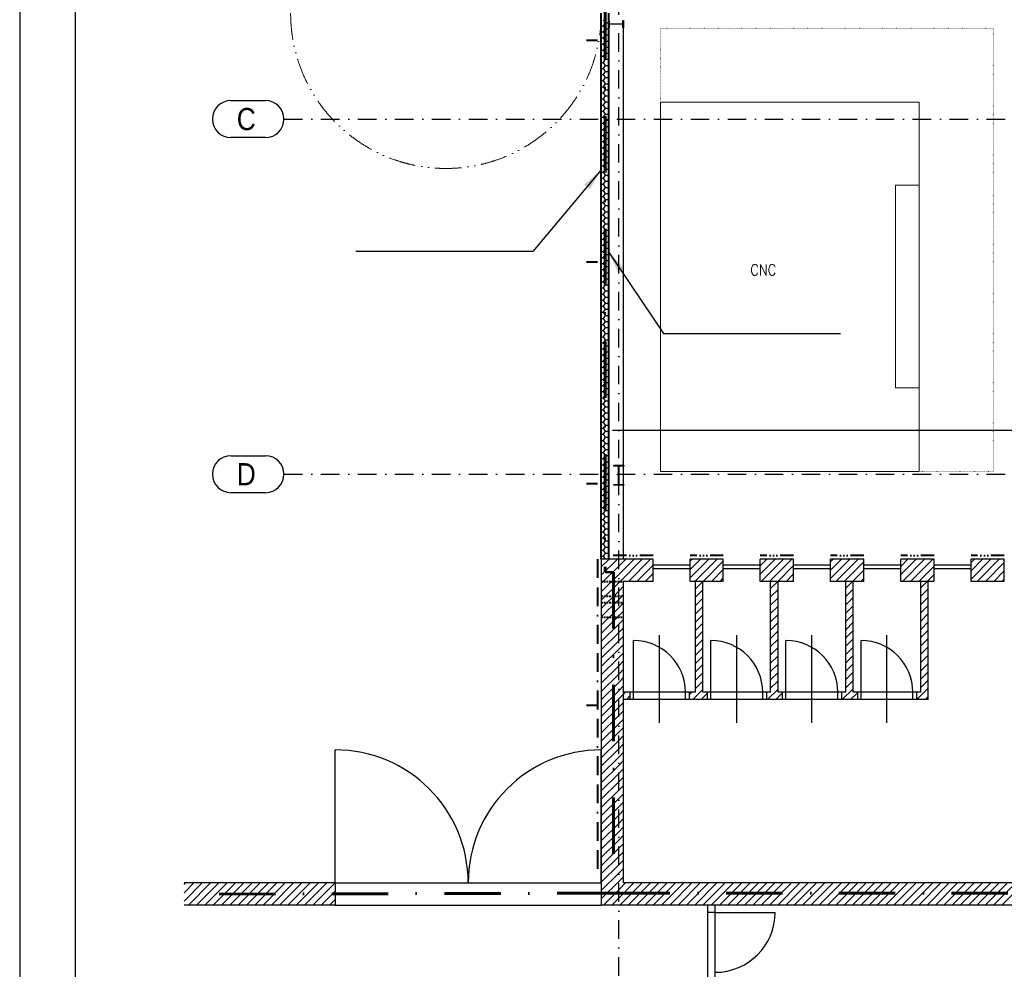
# Model space of a CAD drawing. Header units: millimetres. Extents: x 2886542 to 7567581, y -792623 to 134766.
# Tile 245 of 256: x 4877463 to 4890778, y -404342 to -391493. Entities that reach past the tile are written whole.
import ezdxf

# ---------------------------------------------------------------- set-up
doc = ezdxf.new("R2010")
doc.units = ezdxf.units.MM
for name, pattern in [('ACAD_ISO12W100', [21, 12, -3, 0, -3, 0, -3]), ('ACAD_ISO14W100', [24, 12, -3, 0, -3, 0, -3, 0, -3]), ('DASHDOT', [1, 0.5, -0.25, 0, -0.25]), ('DASHDOTX2', [50.8, 25.4, -12.7, 0, -12.7]), ('DASHED', [0.75, 0.5, -0.25]), ('HRANIČNÍ', [44.45, 12.7, -6.35, 12.7, -6.35, 0, -6.35]), ('TEČKOVANÁ', [0.25, 0, -0.25])]:
    doc.linetypes.add(name, pattern=pattern)
for name, color, linetype, lineweight in [('CKPROSTUPY_NADROVINOU', 7, 'DASHDOT', 25), ('IN_NS_TLUSTA', 1, 'Continuous', 40), ('Text obecně', 7, 'Continuous', 25)]:
    doc.layers.add(name, color=color, linetype=linetype, lineweight=lineweight)
doc.layers.add('IN_NS_VYPLNE OTVORU', color=16, linetype='Continuous')
doc.layers.add('požárničina', color=10, linetype='Continuous')
doc.styles.add('ARIAL', font='arial.ttf')
doc.styles.add('ROMAND', font='romand.shx', dxfattribs={"width": 0.85})
doc.styles.add('ROMANT', font='romant')
doc.dimstyles.new('úhlová', dxfattribs={"dimscale": 0.2, "dimtxt": 2.5, "dimasz": 1.5, "dimexe": 0, "dimexo": 3, "dimgap": 1, "dimtad": 1, "dimdec": 0, "dimzin": 0, "dimdsep": 46, "dimtxsty": 'ROMANT', "dimcen": 5, "dimclrd": 256, "dimclre": 256, "dimclrt": 7, "dimadec": 1, "dimazin": 0, "dimtfac": 1, "dimtdec": 0, "dimtix": 1, "dimtmove": 2, "dimatfit": 3, "dimfxl": 0, "dimtvp": 2, "dimtolj": 1, "dimtzin": 0, "dimarcsym": 0})

msp = doc.modelspace()

# ---------------------------------------------------------------- linework, layer by layer
at = {"layer": 'CKPROSTUPY_NADROVINOU', "color": 0, "ltscale": 500}
for p, q in [((4885563.4, -406428.5), (4885563.4, -379211)), ((4881037.4, -392837.4), (4945510.6, -392837.4)), ((4881037.4, -397642.4), (4945510.6, -397642.4))]:
    msp.add_line(p, q, dxfattribs=at)
at = {"layer": 'IN_NS_TLUSTA', "color": 0}
for p, q in [((4885328.4, -398792.4), (4885328.4, -391402.4)), ((4885428.4, -398792.4), (4885428.4, -391402.4))]:
    msp.add_line(p, q, dxfattribs=at)
at = {"layer": 'IN_NS_TLUSTA', "color": 0, "linetype": 'HRANIČNÍ', "ltscale": 20}
for p, q in [((4885278.4, -391772.4), (4885128.4, -391772.4)), ((4885278.4, -394772.4), (4885128.4, -394772.4)), ((4885278.4, -397772.4), (4885128.4, -397772.4)), ((4885278.4, -398792.4), (4885278.4, -403172.4)), ((4885278.4, -400772.4), (4885128.4, -400772.4))]:
    msp.add_line(p, q, dxfattribs=at)
at = {"layer": 'IN_NS_TLUSTA', "color": 0, "linetype": 'ACAD_ISO14W100', "ltscale": 15}
for p, q in [((4886028.4, -398742.4), (4885428.4, -398742.4)), ((4886978.4, -398742.3), (4886528.4, -398742.3)), ((4887928.4, -398742.4), (4887478.4, -398742.4)), ((4888878.4, -398742.3), (4888428.4, -398742.3)), ((4889828.4, -398742.4), (4889378.4, -398742.4)), ((4890778.4, -398742.4), (4890328.4, -398742.4))]:
    msp.add_line(p, q, dxfattribs=at)
at = {"layer": 'IN_NS_TLUSTA', "color": 0, "linetype": 'DASHED', "ltscale": 50}
for p, q in [((4885323.4, -399092.4), (4885628.4, -399092.4)), ((4885323.4, -399292.3, 0), (4885628.4, -399292.3, 0)), ((4885323.4, -399377.4), (4885628.4, -399377.4)), ((4885323.4, -399577.4, 0), (4885628.4, -399577.4, 0))]:
    msp.add_line(p, q, dxfattribs=at)
at = {"layer": 'IN_NS_VYPLNE OTVORU', "color": 0}
for p, q in [((4885328.4, -391575.3), (4885359.7, -391575.3)), ((4885383.5, -391534), (4885359.7, -391492.8)), ((4885359.7, -391575.3), (4885383.5, -391534)), ((4885383.5, -391616.5), (4885359.7, -391575.3)), ((4885383.5, -391534), (4885428.4, -391534)), ((4885428.6, -391602.4), (4885428.4, -391502.4)), ((4885428.4, -391502.4), (4885436.9, -391502.4)), ((4885436.9, -391502.4), (4885436.9, -391537.6)), ((4885436.9, -391567.2), (4885436.9, -391602.4)), ((4885448.9, -391549.6), (4885607.9, -391549.6)), ((4885607.9, -391555.2), (4885448.9, -391555.2)), ((4885619.9, -391537.6), (4885619.9, -391502.4)), ((4885619.9, -391502.4), (4885628.4, -391502.4)), ((4885619.9, -391602.4), (4885619.9, -391567.2)), ((4885628.4, -391502.4), (4885628.4, -391602.4)), ((4885328.4, -391657.8), (4885359.7, -391657.8)), ((4885359.7, -391657.8), (4885383.5, -391616.5)), ((4885383.5, -391699), (4885359.7, -391657.8)), ((4885359.7, -391740.3), (4885383.5, -391699)), ((4885383.5, -391616.5), (4885428.4, -391616.5)), ((4885383.5, -391699), (4885428.4, -391699)), ((4885436.9, -391602.4), (4885428.6, -391602.4)), ((4885628.4, -391602.4), (4885619.9, -391602.4)), ((4885628.4, -398792.4), (4885628.4, -391602.4)), ((4885328.4, -391740.3), (4885359.7, -391740.3)), ((4885328.4, -391822.7), (4885359.7, -391822.7)), ((4885383.5, -391781.5), (4885359.7, -391740.3)), ((4885359.7, -391822.7), (4885383.5, -391781.5)), ((4885383.5, -391864), (4885359.7, -391822.7)), ((4885359.7, -391905.2), (4885383.5, -391864)), ((4885383.5, -391781.5), (4885428.4, -391781.5)), ((4885383.5, -391864), (4885428.4, -391864)), ((4885328.4, -391905.2), (4885359.7, -391905.2)), ((4885328.4, -391987.7), (4885359.7, -391987.7)), ((4885383.5, -391946.5), (4885359.7, -391905.2)), ((4885359.7, -391987.7), (4885383.5, -391946.5)), ((4885383.5, -392029), (4885359.7, -391987.7)), ((4885383.5, -391946.5), (4885428.4, -391946.5)), ((4885328.4, -392070.2), (4885359.7, -392070.2)), ((4885359.7, -392070.2), (4885383.5, -392029)), ((4885383.5, -392111.5), (4885359.7, -392070.2)), ((4885359.7, -392152.7), (4885383.5, -392111.5)), ((4885383.5, -392029), (4885428.4, -392029)), ((4885383.5, -392111.5), (4885428.4, -392111.5)), ((4885328.4, -392152.7), (4885359.7, -392152.7)), ((4885328.4, -392235.2), (4885359.7, -392235.2)), ((4885383.5, -392193.9), (4885359.7, -392152.7)), ((4885359.7, -392235.2), (4885383.5, -392193.9)), ((4885383.5, -392276.4), (4885359.7, -392235.2)), ((4885383.5, -392193.9), (4885428.4, -392193.9)), ((4885328.4, -392317.7), (4885359.7, -392317.7)), ((4885328.4, -392400.2), (4885359.7, -392400.2)), ((4885359.7, -392317.7), (4885383.5, -392276.4)), ((4885383.5, -392358.9), (4885359.7, -392317.7)), ((4885359.7, -392400.2), (4885383.5, -392358.9)), ((4885383.5, -392441.4), (4885359.7, -392400.2)), ((4885383.5, -392276.4), (4885428.4, -392276.4)), ((4885383.5, -392358.9), (4885428.4, -392358.9)), ((4885328.4, -392482.7), (4885359.7, -392482.7)), ((4885359.7, -392482.7), (4885383.5, -392441.4)), ((4885383.5, -392523.9), (4885359.7, -392482.7)), ((4885359.7, -392565.1), (4885383.5, -392523.9)), ((4885383.5, -392441.4), (4885428.4, -392441.4)), ((4885383.5, -392523.9), (4885428.4, -392523.9)), ((4885328.4, -392565.1), (4885359.7, -392565.1)), ((4885328.4, -392647.6), (4885359.7, -392647.6)), ((4885383.5, -392606.4), (4885359.7, -392565.1)), ((4885359.7, -392647.6), (4885383.5, -392606.4)), ((4885383.5, -392688.9), (4885359.7, -392647.6)), ((4885383.5, -392606.4), (4885428.4, -392606.4)), ((4885328.4, -392730.1), (4885359.7, -392730.1)), ((4885359.7, -392730.1), (4885383.5, -392688.9)), ((4885383.5, -392771.4), (4885359.7, -392730.1)), ((4885359.7, -392812.6), (4885383.5, -392771.4)), ((4885383.5, -392688.9), (4885428.4, -392688.9)), ((4885383.5, -392771.4), (4885428.4, -392771.4)), ((4885328.4, -392812.6), (4885359.7, -392812.6)), ((4885328.4, -392895.1), (4885359.7, -392895.1)), ((4885383.5, -392853.9), (4885359.7, -392812.6)), ((4885359.7, -392895.1), (4885383.5, -392853.9)), ((4885383.5, -392936.3), (4885359.7, -392895.1)), ((4885383.5, -392853.9), (4885428.4, -392853.9)), ((4885328.4, -392977.6), (4885359.7, -392977.6)), ((4885328.4, -393060.1), (4885359.7, -393060.1)), ((4885359.7, -392977.6), (4885383.5, -392936.3)), ((4885383.5, -393018.8), (4885359.7, -392977.6)), ((4885359.7, -393060.1), (4885383.5, -393018.8)), ((4885383.5, -393101.3), (4885359.7, -393060.1)), ((4885383.5, -392936.3), (4885428.4, -392936.3)), ((4885383.5, -393018.8), (4885428.4, -393018.8)), ((4885328.4, -393142.6), (4885359.7, -393142.6)), ((4885359.7, -393142.6), (4885383.5, -393101.3)), ((4885383.5, -393183.8), (4885359.7, -393142.6)), ((4885359.7, -393225.1), (4885383.5, -393183.8)), ((4885383.5, -393101.3), (4885428.4, -393101.3)), ((4885383.5, -393183.8), (4885428.4, -393183.8)), ((4885328.4, -393225.1), (4885359.7, -393225.1)), ((4885328.4, -393307.5), (4885359.7, -393307.5)), ((4885383.5, -393266.3), (4885359.7, -393225.1)), ((4885359.7, -393307.5), (4885383.5, -393266.3)), ((4885383.5, -393348.8), (4885359.7, -393307.5)), ((4885383.5, -393266.3), (4885428.4, -393266.3)), ((4885328.4, -393390), (4885359.7, -393390)), ((4885359.7, -393390), (4885383.5, -393348.8)), ((4885383.5, -393431.3), (4885359.7, -393390)), ((4885359.7, -393472.5), (4885383.5, -393431.3)), ((4885383.5, -393348.8), (4885428.4, -393348.8)), ((4885383.5, -393431.3), (4885428.4, -393431.3)), ((4885328.4, -393472.5), (4885359.7, -393472.5)), ((4885328.4, -393555), (4885359.7, -393555)), ((4885383.5, -393513.8), (4885359.7, -393472.5)), ((4885359.7, -393555), (4885383.5, -393513.8)), ((4885383.5, -393596.3), (4885359.7, -393555)), ((4885359.7, -393637.5), (4885383.5, -393596.3)), ((4885383.5, -393513.8), (4885428.4, -393513.8)), ((4885383.5, -393596.3), (4885428.4, -393596.3)), ((4885328.4, -393637.5), (4885359.7, -393637.5)), ((4885328.4, -393720), (4885359.7, -393720)), ((4885383.5, -393678.7), (4885359.7, -393637.5)), ((4885359.7, -393720), (4885383.5, -393678.7)), ((4885383.5, -393761.2), (4885359.7, -393720)), ((4885383.5, -393678.7), (4885428.4, -393678.7)), ((4885328.4, -393802.5), (4885359.7, -393802.5)), ((4885359.7, -393802.5), (4885383.5, -393761.2)), ((4885383.5, -393843.7), (4885359.7, -393802.5)), ((4885359.7, -393885), (4885383.5, -393843.7)), ((4885383.5, -393761.2), (4885428.4, -393761.2)), ((4885383.5, -393843.7), (4885428.4, -393843.7)), ((4885328.4, -393885), (4885359.7, -393885)), ((4885328.4, -393967.5), (4885359.7, -393967.5)), ((4885383.5, -393926.2), (4885359.7, -393885)), ((4885359.7, -393967.5), (4885383.5, -393926.2)), ((4885383.5, -394008.7), (4885359.7, -393967.5)), ((4885383.5, -393926.2), (4885428.4, -393926.2)), ((4885328.4, -394049.9), (4885359.7, -394049.9)), ((4885359.7, -394049.9), (4885383.5, -394008.7)), ((4885383.5, -394091.2), (4885359.7, -394049.9)), ((4885359.7, -394132.4), (4885383.5, -394091.2)), ((4885383.5, -394008.7), (4885428.4, -394008.7)), ((4885383.5, -394091.2), (4885428.4, -394091.2)), ((4885328.4, -394132.4), (4885359.7, -394132.4)), ((4885328.4, -394214.9), (4885359.7, -394214.9)), ((4885383.5, -394173.7), (4885359.7, -394132.4)), ((4885359.7, -394214.9), (4885383.5, -394173.7)), ((4885383.5, -394256.2), (4885359.7, -394214.9)), ((4885359.7, -394297.4), (4885383.5, -394256.2)), ((4885383.5, -394173.7), (4885428.4, -394173.7)), ((4885383.5, -394256.2), (4885428.4, -394256.2)), ((4885328.4, -394297.4), (4885359.7, -394297.4)), ((4885328.4, -394379.9), (4885359.7, -394379.9)), ((4885383.5, -394338.7), (4885359.7, -394297.4)), ((4885359.7, -394379.9), (4885383.5, -394338.7)), ((4885383.5, -394421.1), (4885359.7, -394379.9)), ((4885383.5, -394338.7), (4885428.4, -394338.7)), ((4885328.4, -394462.4), (4885359.7, -394462.4)), ((4885359.7, -394462.4), (4885383.5, -394421.1)), ((4885383.5, -394503.6), (4885359.7, -394462.4)), ((4885359.7, -394544.9), (4885383.5, -394503.6)), ((4885383.5, -394421.1), (4885428.4, -394421.1)), ((4885383.5, -394503.6), (4885428.4, -394503.6)), ((4885328.4, -394544.9), (4885359.7, -394544.9)), ((4885328.4, -394627.4), (4885359.7, -394627.4)), ((4885383.5, -394586.1), (4885359.7, -394544.9)), ((4885359.7, -394627.4), (4885383.5, -394586.1)), ((4885383.5, -394668.6), (4885359.7, -394627.4)), ((4885383.5, -394586.1), (4885428.4, -394586.1)), ((4885328.4, -394709.9), (4885359.7, -394709.9)), ((4885328.4, -394792.3), (4885359.7, -394792.3)), ((4885359.7, -394709.9), (4885383.5, -394668.6)), ((4885383.5, -394751.1), (4885359.7, -394709.9)), ((4885359.7, -394792.3), (4885383.5, -394751.1)), ((4885383.5, -394833.6), (4885359.7, -394792.3)), ((4885383.5, -394668.6), (4885428.4, -394668.6)), ((4885383.5, -394751.1), (4885428.4, -394751.1)), ((4885328.4, -394874.8), (4885359.7, -394874.8)), ((4885359.7, -394874.8), (4885383.5, -394833.6)), ((4885383.5, -394916.1), (4885359.7, -394874.8)), ((4885359.7, -394957.3), (4885383.5, -394916.1)), ((4885383.5, -394833.6), (4885428.4, -394833.6)), ((4885383.5, -394916.1), (4885428.4, -394916.1)), ((4885328.4, -394957.3), (4885359.7, -394957.3)), ((4885328.4, -395039.8), (4885359.7, -395039.8)), ((4885383.5, -394998.6), (4885359.7, -394957.3)), ((4885359.7, -395039.8), (4885383.5, -394998.6)), ((4885383.5, -395081.1), (4885359.7, -395039.8)), ((4885383.5, -394998.6), (4885428.4, -394998.6)), ((4885328.4, -395122.3), (4885359.7, -395122.3)), ((4885359.7, -395122.3), (4885383.5, -395081.1)), ((4885383.5, -395163.5), (4885359.7, -395122.3)), ((4885359.7, -395204.8), (4885383.5, -395163.5)), ((4885383.5, -395081.1), (4885428.4, -395081.1)), ((4885383.5, -395163.5), (4885428.4, -395163.5)), ((4885328.4, -395204.8), (4885359.7, -395204.8)), ((4885328.4, -395287.3), (4885359.7, -395287.3)), ((4885383.5, -395246), (4885359.7, -395204.8)), ((4885359.7, -395287.3), (4885383.5, -395246)), ((4885383.5, -395328.5), (4885359.7, -395287.3)), ((4885359.7, -395369.8), (4885383.5, -395328.5)), ((4885383.5, -395246), (4885428.4, -395246)), ((4885383.5, -395328.5), (4885428.4, -395328.5)), ((4885328.4, -395369.8), (4885359.7, -395369.8)), ((4885328.4, -395452.3), (4885359.7, -395452.3)), ((4885383.5, -395411), (4885359.7, -395369.8)), ((4885359.7, -395452.3), (4885383.5, -395411)), ((4885383.5, -395493.5), (4885359.7, -395452.3)), ((4885383.5, -395411), (4885428.4, -395411)), ((4885328.4, -395534.7), (4885359.7, -395534.7)), ((4885359.7, -395534.7), (4885383.5, -395493.5)), ((4885383.5, -395576), (4885359.7, -395534.7)), ((4885359.7, -395617.2), (4885383.5, -395576)), ((4885383.5, -395493.5), (4885428.4, -395493.5)), ((4885383.5, -395576), (4885428.4, -395576)), ((4885328.4, -395617.2), (4885359.7, -395617.2)), ((4885328.4, -395699.7), (4885359.7, -395699.7)), ((4885383.5, -395658.5), (4885359.7, -395617.2)), ((4885359.7, -395699.7), (4885383.5, -395658.5)), ((4885383.5, -395741), (4885359.7, -395699.7)), ((4885383.5, -395658.5), (4885428.4, -395658.5)), ((4885328.4, -395782.2), (4885359.7, -395782.2)), ((4885359.7, -395782.2), (4885383.5, -395741)), ((4885383.5, -395823.5), (4885359.7, -395782.2)), ((4885359.7, -395864.7), (4885383.5, -395823.5)), ((4885383.5, -395741), (4885428.4, -395741)), ((4885383.5, -395823.5), (4885428.4, -395823.5)), ((4885328.4, -395864.7), (4885359.7, -395864.7)), ((4885328.4, -395947.2), (4885359.7, -395947.2)), ((4885383.5, -395905.9), (4885359.7, -395864.7)), ((4885359.7, -395947.2), (4885383.5, -395905.9)), ((4885383.5, -395988.4), (4885359.7, -395947.2)), ((4885359.7, -396029.7), (4885383.5, -395988.4)), ((4885383.5, -395905.9), (4885428.4, -395905.9)), ((4885383.5, -395988.4), (4885428.4, -395988.4)), ((4885328.4, -396029.7), (4885359.7, -396029.7)), ((4885328.4, -396112.2), (4885359.7, -396112.2)), ((4885383.5, -396070.9), (4885359.7, -396029.7)), ((4885359.7, -396112.2), (4885383.5, -396070.9)), ((4885383.5, -396153.4), (4885359.7, -396112.2)), ((4885383.5, -396070.9), (4885428.4, -396070.9)), ((4885328.4, -396194.7), (4885359.7, -396194.7)), ((4885359.7, -396194.7), (4885383.5, -396153.4)), ((4885383.5, -396235.9), (4885359.7, -396194.7)), ((4885359.7, -396277.1), (4885383.5, -396235.9)), ((4885383.5, -396153.4), (4885428.4, -396153.4)), ((4885383.5, -396235.9), (4885428.4, -396235.9)), ((4885328.4, -396277.1), (4885359.7, -396277.1)), ((4885328.4, -396359.6), (4885359.7, -396359.6)), ((4885383.5, -396318.4), (4885359.7, -396277.1)), ((4885359.7, -396359.6), (4885383.5, -396318.4)), ((4885383.5, -396400.9), (4885359.7, -396359.6)), ((4885383.5, -396318.4), (4885428.4, -396318.4)), ((4885328.4, -396442.1), (4885359.7, -396442.1)), ((4885328.4, -396524.6), (4885359.7, -396524.6)), ((4885359.7, -396442.1), (4885383.5, -396400.9)), ((4885383.5, -396483.4), (4885359.7, -396442.1)), ((4885359.7, -396524.6), (4885383.5, -396483.4)), ((4885383.5, -396565.9), (4885359.7, -396524.6)), ((4885383.5, -396400.9), (4885428.4, -396400.9)), ((4885383.5, -396483.4), (4885428.4, -396483.4)), ((4885328.4, -396607.1), (4885359.7, -396607.1)), ((4885359.7, -396607.1), (4885383.5, -396565.9)), ((4885383.5, -396648.3), (4885359.7, -396607.1)), ((4885359.7, -396689.6), (4885383.5, -396648.3)), ((4885383.5, -396565.9), (4885428.4, -396565.9)), ((4885383.5, -396648.3), (4885428.4, -396648.3)), ((4885328.4, -396689.6), (4885359.7, -396689.6)), ((4885328.4, -396772.1), (4885359.7, -396772.1)), ((4885383.5, -396730.8), (4885359.7, -396689.6)), ((4885359.7, -396772.1), (4885383.5, -396730.8)), ((4885383.5, -396813.3), (4885359.7, -396772.1)), ((4885383.5, -396730.8), (4885428.4, -396730.8)), ((4885328.4, -396854.6), (4885359.7, -396854.6)), ((4885359.7, -396854.6), (4885383.5, -396813.3)), ((4885383.5, -396895.8), (4885359.7, -396854.6)), ((4885359.7, -396937.1), (4885383.5, -396895.8)), ((4885383.5, -396813.3), (4885428.4, -396813.3)), ((4885383.5, -396895.8), (4885428.4, -396895.8)), ((4885328.4, -396937.1), (4885359.7, -396937.1)), ((4885328.4, -397019.5), (4885359.7, -397019.5)), ((4885383.5, -396978.3), (4885359.7, -396937.1)), ((4885359.7, -397019.5), (4885383.5, -396978.3)), ((4885383.5, -397060.8), (4885359.7, -397019.5)), ((4885359.7, -397102), (4885383.5, -397060.8)), ((4885383.5, -396978.3), (4885428.4, -396978.3)), ((4885383.5, -397060.8), (4885428.4, -397060.8)), ((4885328.4, -397102), (4885359.7, -397102)), ((4885328.4, -397184.5), (4885359.7, -397184.5)), ((4885383.5, -397143.3), (4885359.7, -397102)), ((4885359.7, -397184.5), (4885383.5, -397143.3)), ((4885383.5, -397225.8), (4885359.7, -397184.5)), ((4885383.5, -397143.3), (4885428.4, -397143.3)), ((4885328.4, -397267), (4885359.7, -397267)), ((4885359.7, -397267), (4885383.5, -397225.8)), ((4885383.5, -397308.3), (4885359.7, -397267)), ((4885359.7, -397349.5), (4885383.5, -397308.3)), ((4885383.5, -397225.8), (4885428.4, -397225.8)), ((4885383.5, -397308.3), (4885428.4, -397308.3)), ((4885328.4, -397349.5), (4885359.7, -397349.5)), ((4885328.4, -397432), (4885359.7, -397432)), ((4885383.5, -397390.7), (4885359.7, -397349.5)), ((4885359.7, -397432), (4885383.5, -397390.7)), ((4885383.5, -397473.2), (4885359.7, -397432)), ((4885383.5, -397390.7), (4885428.4, -397390.7)), ((4885328.4, -397514.5), (4885359.7, -397514.5)), ((4885359.7, -397514.5), (4885383.5, -397473.2)), ((4885383.5, -397555.7), (4885359.7, -397514.5)), ((4885359.7, -397597), (4885383.5, -397555.7)), ((4885383.5, -397473.2), (4885428.4, -397473.2)), ((4885383.5, -397555.7), (4885428.4, -397555.7)), ((4885495.9, -397532.6), (4885495.9, -397522.4)), ((4885495.9, -397522.4), (4885630.9, -397522.4)), ((4885545.1, -397532.6), (4885495.9, -397532.6)), ((4885560.1, -397767.2), (4885560.1, -397547.6)), ((4885566.7, -397547.6), (4885566.7, -397767.2)), ((4885630.9, -397532.6), (4885581.7, -397532.6)), ((4885630.9, -397522.4), (4885630.9, -397532.6)), ((4885328.4, -397597), (4885359.7, -397597)), ((4885328.4, -397679.5), (4885359.7, -397679.5)), ((4885383.5, -397638.2), (4885359.7, -397597)), ((4885359.7, -397679.5), (4885383.5, -397638.2)), ((4885383.5, -397720.7), (4885359.7, -397679.5)), ((4885359.7, -397761.9), (4885383.5, -397720.7)), ((4885383.5, -397638.2), (4885428.4, -397638.2)), ((4885383.5, -397720.7), (4885428.4, -397720.7)), ((4885328.4, -397761.9), (4885359.7, -397761.9)), ((4885328.4, -397844.4), (4885359.7, -397844.4)), ((4885383.5, -397803.2), (4885359.7, -397761.9)), ((4885359.7, -397844.4), (4885383.5, -397803.2)), ((4885383.5, -397885.7), (4885359.7, -397844.4)), ((4885383.5, -397803.2), (4885428.4, -397803.2)), ((4885495.9, -397792.4), (4885495.9, -397782.2)), ((4885495.9, -397782.2), (4885545.1, -397782.2)), ((4885630.9, -397792.4), (4885495.9, -397792.4)), ((4885581.7, -397782.2), (4885630.9, -397782.2)), ((4885630.9, -397782.2), (4885630.9, -397792.4)), ((4885328.4, -397926.9), (4885359.7, -397926.9)), ((4885359.7, -397926.9), (4885383.5, -397885.7)), ((4885383.5, -397968.2), (4885359.7, -397926.9)), ((4885359.7, -398009.4), (4885383.5, -397968.2)), ((4885383.5, -397885.7), (4885428.4, -397885.7)), ((4885383.5, -397968.2), (4885428.4, -397968.2)), ((4885328.4, -398009.4), (4885359.7, -398009.4)), ((4885328.4, -398091.9), (4885359.7, -398091.9)), ((4885383.5, -398050.7), (4885359.7, -398009.4)), ((4885359.7, -398091.9), (4885383.5, -398050.7)), ((4885383.5, -398133.1), (4885359.7, -398091.9)), ((4885383.5, -398050.7), (4885428.4, -398050.7)), ((4885328.4, -398174.4), (4885359.7, -398174.4)), ((4885328.4, -398256.9), (4885359.7, -398256.9)), ((4885359.7, -398174.4), (4885383.5, -398133.1)), ((4885383.5, -398215.6), (4885359.7, -398174.4)), ((4885359.7, -398256.9), (4885383.5, -398215.6)), ((4885383.5, -398298.1), (4885359.7, -398256.9)), ((4885383.5, -398133.1), (4885428.4, -398133.1)), ((4885383.5, -398215.6), (4885428.4, -398215.6)), ((4885328.4, -398339.4), (4885359.7, -398339.4)), ((4885359.7, -398339.4), (4885383.5, -398298.1)), ((4885383.5, -398380.6), (4885359.7, -398339.4)), ((4885359.7, -398421.9), (4885383.5, -398380.6)), ((4885383.5, -398298.1), (4885428.4, -398298.1)), ((4885383.5, -398380.6), (4885428.4, -398380.6)), ((4885328.4, -398421.9), (4885359.7, -398421.9)), ((4885328.4, -398504.3), (4885359.7, -398504.3)), ((4885383.5, -398463.1), (4885359.7, -398421.9)), ((4885359.7, -398504.3), (4885383.5, -398463.1)), ((4885383.5, -398545.6), (4885359.7, -398504.3)), ((4885383.5, -398463.1), (4885428.4, -398463.1)), ((4885328.4, -398586.8), (4885359.7, -398586.8)), ((4885359.7, -398586.8), (4885383.5, -398545.6)), ((4885383.5, -398628.1), (4885359.7, -398586.8)), ((4885359.7, -398669.3), (4885383.5, -398628.1)), ((4885383.5, -398545.6), (4885428.4, -398545.6)), ((4885383.5, -398628.1), (4885428.4, -398628.1)), ((4885328.4, -398669.3), (4885359.7, -398669.3)), ((4885328.4, -398751.8), (4885359.7, -398751.8)), ((4885383.5, -398710.6), (4885359.7, -398669.3)), ((4885359.7, -398751.8), (4885383.5, -398710.6)), ((4885383.1, -398792.4), (4885359.7, -398751.8)), ((4885383.5, -398710.6), (4885428.4, -398710.6)), ((4885328.4, -398792.4), (4885328.4, -403472.4)), ((4886028.4, -398792.4), (4885328.4, -398792.4)), ((4885328.4, -398898.1), (4885434.1, -398792.4)), ((4885328.4, -399010.4), (4885546.4, -398792.4)), ((4885328.4, -399122.6), (4885563.4, -398887.6)), ((4885563.4, -398887.6), (4885658.7, -398792.4)), ((4885563.4, -398999.9), (4885770.9, -398792.4)), ((4885563.4, -399112.1), (4885883.2, -398792.4)), ((4885695.4, -399092.4), (4885995.4, -398792.4)), ((4885807.7, -399092.4), (4886028.4, -398871.6)), ((4886028.4, -399092.4), (4886028.4, -398792.4)), ((4886528.4, -398872.4), (4886028.4, -398872.4)), ((4886528.4, -398922.4), (4886028.4, -398922.4)), ((4886528.4, -399092.4), (4886528.4, -398792.4)), ((4886978.4, -398792.4), (4886528.4, -398792.4)), ((4886528.4, -398820.6), (4886556.7, -398792.4)), ((4886528.4, -398932.9), (4886668.9, -398792.4)), ((4886528.4, -399045.1), (4886781.2, -398792.4)), ((4886593.4, -399092.4), (4886893.4, -398792.4)), ((4886705.7, -399092.4), (4886978.4, -398819.7)), ((4886978.4, -399092.4), (4886978.4, -398792.4)), ((4887478.4, -398872.4), (4886978.4, -398872.4)), ((4887478.4, -398922.4), (4886978.4, -398922.4)), ((4887478.4, -399092.4), (4887478.4, -398792.4)), ((4887928.4, -398792.4), (4887478.4, -398792.4)), ((4887478.4, -398880.9), (4887567, -398792.4)), ((4887478.4, -398993.2), (4887679.2, -398792.4)), ((4887491.5, -399092.4), (4887791.5, -398792.4)), ((4887603.7, -399092.4), (4887903.7, -398792.4)), ((4887716, -399092.4), (4887928.4, -398879.9)), ((4887928.4, -399092.4), (4887928.4, -398792.4)), ((4888428.4, -398872.4), (4887928.4, -398872.4)), ((4888428.4, -398922.4), (4887928.4, -398922.4)), ((4888428.4, -399092.4), (4888428.4, -398792.4)), ((4888878.4, -398792.4), (4888428.4, -398792.4)), ((4888428.4, -398828.9), (4888465, -398792.4)), ((4888428.4, -398941.2), (4888577.2, -398792.4)), ((4888428.4, -399053.4), (4888689.5, -398792.4)), ((4888501.7, -399092.4), (4888801.7, -398792.4)), ((4888614, -399092.4), (4888878.4, -398828)), ((4888878.4, -399092.4), (4888878.4, -398792.3)), ((4889378.4, -398872.3), (4888878.4, -398872.3)), ((4889378.4, -398922.3), (4888878.4, -398922.3)), ((4889378.4, -399092.4), (4889378.4, -398792.3)), ((4889828.4, -398792.4), (4889378.4, -398792.4)), ((4889378.4, -398889.2), (4889475.3, -398792.4)), ((4889378.4, -399001.5), (4889587.5, -398792.4)), ((4889399.8, -399092.4), (4889699.8, -398792.4)), ((4889512, -399092.4), (4889812, -398792.4)), ((4889624.3, -399092.4), (4889828.4, -398888.2)), ((4889828.4, -399092.4), (4889828.4, -398792.4)), ((4890328.4, -398872.4), (4889828.4, -398872.4)), ((4890328.4, -398922.4), (4889828.4, -398922.4)), ((4890328.4, -399092.4), (4890328.4, -398792.4)), ((4890778.4, -398792.4), (4890328.4, -398792.4)), ((4890328.4, -398837.2), (4890373.3, -398792.4)), ((4890328.4, -398949.5), (4890485.5, -398792.4)), ((4890328.4, -399061.8), (4890597.8, -398792.4)), ((4890410, -399092.4), (4890710, -398792.4)), ((4890522.3, -399092.4), (4890778.4, -398836.3)), ((4890778.4, -399092.4), (4890778.4, -398792.4)), ((4885328.4, -399234.9), (4885563.4, -398999.9)), ((4885919.9, -399092.4), (4886028.4, -398983.9)), ((4886817.9, -399092.4), (4886978.4, -398931.9)), ((4886930.2, -399092.4), (4886978.4, -399044.2)), ((4887828.2, -399092.4), (4887928.4, -398992.2)), ((4888726.3, -399092.4), (4888878.4, -398940.2)), ((4888838.5, -399092.4), (4888878.4, -399052.5)), ((4889736.5, -399092.4), (4889828.4, -399000.5)), ((4890634.6, -399092.4), (4890778.4, -398948.5)), ((4885328.4, -399347.1), (4885563.4, -399112.1)), ((4885563.4, -399224.4), (4885628.4, -399159.4)), ((4886028.4, -399092.4), (4885628.4, -399092.4)), ((4885628.4, -403172.4), (4885628.4, -399092.4)), ((4886978.4, -399092.4), (4886528.4, -399092.4)), ((4886603.4, -400592.4), (4886603.4, -399092.4)), ((4886703.4, -399092.4), (4886603.4, -399092.4)), ((4886603.4, -399194.7), (4886703.4, -399094.7)), ((4886703.4, -400592.4), (4886703.4, -399092.4)), ((4887928.4, -399092.4), (4887478.4, -399092.4)), ((4887618.4, -400592.4), (4887618.4, -399092.4)), ((4887618.4, -399189.9), (4887716, -399092.4)), ((4887718.4, -400592.4), (4887718.4, -399092.4)), ((4888878.4, -399092.4), (4888428.4, -399092.4)), ((4888633.4, -400592.4), (4888633.4, -399092.4)), ((4888633.4, -399185.2), (4888726.3, -399092.4)), ((4888733.4, -400592.4), (4888733.4, -399092.4)), ((4889828.4, -399092.4), (4889378.4, -399092.4)), ((4889648.4, -400592.4), (4889648.4, -399092.4)), ((4889648.4, -399180.5), (4889736.5, -399092.4)), ((4889748.4, -400692.4), (4889748.4, -399092.4)), ((4890778.4, -399092.4), (4890328.4, -399092.4)), ((4890746.8, -399092.4), (4890778.4, -399060.8)), ((4885328.4, -399459.4), (4885563.4, -399224.4)), ((4885563.4, -399336.6), (4885628.4, -399271.6)), ((4886603.4, -399306.9), (4886703.4, -399206.9)), ((4886603.4, -399419.2), (4886703.4, -399319.2)), ((4887618.4, -399302.2), (4887718.4, -399202.2)), ((4887618.4, -399414.4), (4887718.4, -399314.4)), ((4888633.4, -399297.5), (4888733.4, -399197.5)), ((4888633.4, -399409.7), (4888733.4, -399309.7)), ((4889648.4, -399292.7), (4889748.4, -399192.7)), ((4889648.4, -399405), (4889748.4, -399305)), ((4885328.4, -399571.6), (4885563.4, -399336.6)), ((4885328.4, -399683.9), (4885563.4, -399448.9)), ((4885563.4, -399448.9), (4885628.4, -399383.9)), ((4886603.4, -399531.4), (4886703.4, -399431.4)), ((4887618.4, -399526.7), (4887718.4, -399426.7)), ((4888633.4, -399522), (4888733.4, -399422)), ((4889648.4, -399517.2), (4889748.4, -399417.2)), ((4885328.4, -399796.1), (4885563.4, -399561.1)), ((4885563.4, -399561.1), (4885628.4, -399496.1)), ((4886603.4, -399643.7), (4886703.4, -399543.7)), ((4887618.4, -399638.9), (4887718.4, -399538.9)), ((4888633.4, -399634.2), (4888733.4, -399534.2)), ((4889648.4, -399629.5), (4889748.4, -399529.5)), ((4885328.4, -399908.4), (4885563.4, -399673.4)), ((4885563.4, -399673.4), (4885628.4, -399608.4)), ((4885563.4, -399785.6), (4885628.4, -399720.6)), ((4886603.4, -399755.9), (4886703.4, -399655.9)), ((4887618.4, -399751.2), (4887718.4, -399651.2)), ((4888633.4, -399746.5), (4888733.4, -399646.5)), ((4889648.4, -399741.8), (4889748.4, -399641.8)), ((4885328.4, -400020.6), (4885563.4, -399785.6)), ((4885563.4, -399897.9), (4885628.4, -399832.9)), ((4886115.9, -401005.5), (4886115.9, -399820.8)), ((4886603.4, -399868.2), (4886703.4, -399768.2)), ((4887160.9, -401005.5), (4887160.9, -399820.8)), ((4887618.4, -399863.5), (4887718.4, -399763.5)), ((4888175.9, -401005.5), (4888175.9, -399820.8)), ((4888633.4, -399858.7), (4888733.4, -399758.7)), ((4889190.9, -401005.5), (4889190.9, -399820.8)), ((4889648.4, -399854), (4889748.4, -399754)), ((4885328.4, -400132.9), (4885563.4, -399897.9)), ((4885563.4, -400010.1), (4885628.4, -399945.1)), ((4885765.9, -400592.4), (4885765.9, -399892.4)), ((4886603.4, -399980.4), (4886703.4, -399880.4)), ((4886810.9, -400592.4), (4886810.9, -399892.4)), ((4887618.4, -399975.7), (4887718.4, -399875.7)), ((4887618.4, -400088), (4887718.4, -399988)), ((4887825.9, -400592.4), (4887825.9, -399892.4)), ((4888633.4, -399971), (4888733.4, -399871)), ((4888633.4, -400083.2), (4888733.4, -399983.2)), ((4888840.9, -400592.4), (4888840.9, -399892.4)), ((4889648.4, -399966.3), (4889748.4, -399866.3)), ((4889648.4, -400078.5), (4889748.4, -399978.5)), ((4885328.4, -400245.1), (4885563.4, -400010.1)), ((4885328.4, -400357.4), (4885563.4, -400122.4)), ((4885563.4, -400122.4), (4885628.4, -400057.4)), ((4886603.4, -400092.7), (4886703.4, -399992.7)), ((4886603.4, -400204.9), (4886703.4, -400104.9)), ((4887618.4, -400200.2), (4887718.4, -400100.2)), ((4888633.4, -400195.5), (4888733.4, -400095.5)), ((4889648.4, -400190.8), (4889748.4, -400090.8)), ((4885328.4, -400469.7), (4885563.4, -400234.7)), ((4885563.4, -400234.7), (4885628.4, -400169.7)), ((4886603.4, -400317.2), (4886703.4, -400217.2)), ((4887618.4, -400312.5), (4887718.4, -400212.5)), ((4888633.4, -400307.7), (4888733.4, -400207.7)), ((4889648.4, -400303), (4889748.4, -400203)), ((4885328.4, -400581.9), (4885563.4, -400346.9)), ((4885563.4, -400346.9), (4885628.4, -400281.9)), ((4886603.4, -400429.4), (4886703.4, -400329.4)), ((4887618.4, -400424.7), (4887718.4, -400324.7)), ((4888633.4, -400420), (4888733.4, -400320)), ((4889648.4, -400415.3), (4889748.4, -400315.3)), ((4885328.4, -400694.2), (4885563.4, -400459.2)), ((4885563.4, -400459.2), (4885628.4, -400394.2)), ((4885563.4, -400571.4), (4885628.4, -400506.4)), ((4886603.4, -400541.7), (4886703.4, -400441.7)), ((4887618.4, -400537), (4887718.4, -400437)), ((4888633.4, -400532.2), (4888733.4, -400432.2)), ((4889648.4, -400527.5), (4889748.4, -400427.5)), ((4885328.4, -400806.4), (4885563.4, -400571.4)), ((4885563.4, -400683.7), (4885628.4, -400618.7)), ((4885715.9, -400592.4), (4885628.4, -400592.4)), ((4885628.4, -400618.7), (4885654.7, -400592.4)), ((4885667, -400692.4), (4885715.9, -400643.4)), ((4886515.9, -400592.4), (4885715.9, -400592.4)), ((4885715.9, -400592.4), (4885715.9, -400692.4)), ((4885765.9, -400692.4), (4885765.9, -400592.4)), ((4886465.9, -400692.4), (4886465.9, -400592.4)), ((4886603.4, -400592.4), (4886515.9, -400592.4)), ((4886515.9, -400592.4), (4886515.9, -400692.4)), ((4886515.9, -400629.2), (4886552.7, -400592.4)), ((4886565, -400692.4), (4886703.4, -400553.9)), ((4886677.2, -400692.4), (4886760.9, -400608.7)), ((4886760.9, -400592.4), (4886703.4, -400592.4)), ((4887560.9, -400592.4), (4886760.9, -400592.4)), ((4886760.9, -400592.4), (4886760.9, -400692.4)), ((4886810.9, -400692.4), (4886810.9, -400592.4)), ((4887510.9, -400692.4), (4887510.9, -400592.4)), ((4887618.4, -400592.4), (4887560.9, -400592.4)), ((4887560.9, -400592.4), (4887560.9, -400692.4)), ((4887560.9, -400594.5), (4887563, -400592.4)), ((4887575.3, -400692.4), (4887718.4, -400549.2)), ((4887687.5, -400692.4), (4887775.9, -400604)), ((4887775.9, -400592.4), (4887718.4, -400592.4)), ((4888575.9, -400592.4), (4887775.9, -400592.4)), ((4887775.9, -400592.4), (4887775.9, -400692.4)), ((4887825.9, -400692.4), (4887825.9, -400592.4)), ((4888525.9, -400692.4), (4888525.9, -400592.4)), ((4888633.4, -400592.4), (4888575.9, -400592.4)), ((4888575.9, -400592.4), (4888575.9, -400692.4)), ((4888585.5, -400692.4), (4888733.4, -400544.5)), ((4888697.8, -400692.4), (4888790.9, -400599.3)), ((4888790.9, -400592.4), (4888733.4, -400592.4)), ((4889590.9, -400592.4), (4888790.9, -400592.4)), ((4888790.9, -400592.4), (4888790.9, -400692.4)), ((4888840.9, -400692.4), (4888840.9, -400592.4)), ((4889540.9, -400692.4), (4889540.9, -400592.4)), ((4889648.4, -400592.4), (4889590.9, -400592.4)), ((4889590.9, -400592.4), (4889590.9, -400692.4)), ((4889595.8, -400692.4), (4889748.4, -400539.8)), ((4889708.1, -400692.4), (4889748.4, -400652)), ((4885328.4, -400918.7), (4885563.4, -400683.7)), ((4885563.4, -400795.9), (4885628.4, -400730.9)), ((4885715.9, -400692.4), (4885628.4, -400692.4)), ((4886515.9, -400692.4), (4885715.9, -400692.4)), ((4886760.9, -400692.4), (4886515.9, -400692.4)), ((4887560.9, -400692.4), (4886760.9, -400692.4)), ((4887775.9, -400692.4), (4887560.9, -400692.4)), ((4888575.9, -400692.4), (4887775.9, -400692.4)), ((4888790.9, -400692.4), (4888575.9, -400692.4)), ((4889590.9, -400692.4), (4888790.9, -400692.4)), ((4889748.4, -400692.4), (4889590.9, -400692.4)), ((4885328.4, -401030.9), (4885563.4, -400795.9)), ((4885328.4, -401143.2), (4885563.4, -400908.2)), ((4885563.4, -400908.2), (4885628.4, -400843.2)), ((4885328.4, -401255.4), (4885563.4, -401020.4)), ((4885563.4, -401020.4), (4885628.4, -400955.4)), ((4885328.4, -401367.7), (4885563.4, -401132.7)), ((4885563.4, -401132.7), (4885628.4, -401067.7)), ((4885563.4, -401244.9), (4885628.4, -401179.9)), ((4885328.4, -401479.9), (4885563.4, -401244.9)), ((4885563.4, -401357.2), (4885628.4, -401292.2)), ((4881728.4, -403172.4), (4881728.4, -401372.4)), ((4885328.4, -401592.2), (4885563.4, -401357.2)), ((4885328.4, -403172.4), (4885328.4, -401372.4)), ((4885563.4, -401469.4), (4885628.4, -401404.4)), ((4885328.4, -401704.4), (4885563.4, -401469.4)), ((4885328.4, -401816.7), (4885563.4, -401581.7)), ((4885563.4, -401581.7), (4885628.4, -401516.7)), ((4885328.4, -401928.9), (4885563.4, -401693.9)), ((4885563.4, -401693.9), (4885628.4, -401628.9)), ((4885328.4, -402041.2), (4885563.4, -401806.2)), ((4885563.4, -401806.2), (4885628.4, -401741.2)), ((4885563.4, -401918.5), (4885628.4, -401853.5)), ((4885328.4, -402153.5), (4885563.4, -401918.5)), ((4885563.4, -402030.7), (4885628.4, -401965.7)), ((4885328.4, -402265.7), (4885563.4, -402030.7)), ((4885563.4, -402143), (4885628.4, -402078)), ((4885328.4, -402378), (4885563.4, -402143)), ((4885563.4, -402255.2), (4885628.4, -402190.2)), ((4885328.4, -402490.2), (4885563.4, -402255.2)), ((4885328.4, -402602.5), (4885563.4, -402367.5)), ((4885563.4, -402367.5), (4885628.4, -402302.5)), ((4885328.4, -402714.7), (4885563.4, -402479.7)), ((4885563.4, -402479.7), (4885628.4, -402414.7)), ((4885328.4, -402827), (4885563.4, -402592)), ((4885563.4, -402592), (4885628.4, -402527)), ((4885563.4, -402704.2), (4885628.4, -402639.2)), ((4885328.4, -402939.2), (4885563.4, -402704.2)), ((4885563.4, -402816.5), (4885628.4, -402751.5)), ((4885328.4, -403051.5), (4885563.4, -402816.5)), ((4885563.4, -402928.7), (4885628.4, -402863.7)), ((4885328.4, -403163.7), (4885563.4, -402928.7)), ((4885328.4, -403276), (4885563.4, -403041)), ((4885563.4, -403041), (4885628.4, -402976)), ((4881728.4, -403172.4), (4879686.2, -403172.4)), ((4879686.2, -403193.2), (4879707.1, -403172.4)), ((4879686.2, -403305.5), (4879819.4, -403172.4)), ((4879686.2, -403417.7), (4879931.6, -403172.4)), ((4879743.9, -403472.4), (4880043.9, -403172.4)), ((4879856.1, -403472.4), (4880156.1, -403172.4)), ((4879968.4, -403472.4), (4880268.4, -403172.4)), ((4880080.6, -403472.4), (4880380.6, -403172.4)), ((4880192.9, -403472.4), (4880492.9, -403172.4)), ((4880305.1, -403472.4), (4880605.1, -403172.4)), ((4880417.4, -403472.4), (4880717.4, -403172.4)), ((4880529.6, -403472.4), (4880829.6, -403172.4)), ((4880641.9, -403472.4), (4880941.9, -403172.4)), ((4880754.1, -403472.4), (4881054.1, -403172.4)), ((4880866.4, -403472.4), (4881166.4, -403172.4)), ((4880978.7, -403472.4), (4881278.7, -403172.4)), ((4881090.9, -403472.4), (4881390.9, -403172.4)), ((4881203.2, -403472.4), (4881503.2, -403172.4)), ((4881315.4, -403472.4), (4881615.4, -403172.4)), ((4881427.7, -403472.4), (4881727.7, -403172.4)), ((4881728.4, -403172.4), (4881728.4, -403472.4)), ((4881728.4, -403172.4), (4885328.4, -403172.4)), ((4885328.4, -403388.2), (4885563.4, -403153.2)), ((4885563.4, -403153.2), (4885628.4, -403088.2)), ((4885563.4, -403265.5), (4885656.5, -403172.4)), ((4885563.4, -403377.7), (4885768.8, -403172.4)), ((4885581, -403472.4), (4885881, -403172.4)), ((4891508.4, -403172.4), (4885628.4, -403172.4)), ((4885693.3, -403472.4), (4885993.3, -403172.4)), ((4885805.5, -403472.4), (4886105.5, -403172.4)), ((4885917.8, -403472.4), (4886217.8, -403172.4)), ((4886030, -403472.4), (4886330, -403172.4)), ((4886142.3, -403472.4), (4886442.3, -403172.4)), ((4886254.6, -403472.4), (4886554.6, -403172.4)), ((4886366.8, -403472.4), (4886666.8, -403172.4)), ((4886479.1, -403472.4), (4886779.1, -403172.4)), ((4886591.3, -403472.4), (4886891.3, -403172.4)), ((4886703.6, -403472.4), (4887003.6, -403172.4)), ((4886815.8, -403472.4), (4887115.8, -403172.4)), ((4886928.1, -403472.4), (4887228.1, -403172.4)), ((4887040.3, -403472.4), (4887340.3, -403172.4)), ((4887152.6, -403472.4), (4887452.6, -403172.4)), ((4887264.8, -403472.4), (4887564.8, -403172.4)), ((4887377.1, -403472.4), (4887677.1, -403172.4)), ((4887489.3, -403472.4), (4887789.3, -403172.4)), ((4887601.6, -403472.4), (4887901.6, -403172.4)), ((4887713.8, -403472.4), (4888013.8, -403172.4)), ((4887826.1, -403472.4), (4888126.1, -403172.4)), ((4887938.4, -403472.4), (4888238.4, -403172.4)), ((4888050.6, -403472.4), (4888350.6, -403172.4)), ((4888162.9, -403472.4), (4888462.9, -403172.4)), ((4888275.1, -403472.4), (4888575.1, -403172.4)), ((4888387.4, -403472.4), (4888687.4, -403172.4)), ((4888499.6, -403472.4), (4888799.6, -403172.4)), ((4888611.9, -403472.4), (4888911.9, -403172.4)), ((4888724.1, -403472.4), (4889024.1, -403172.4)), ((4888836.4, -403472.4), (4889136.4, -403172.4)), ((4888948.6, -403472.4), (4889248.6, -403172.4)), ((4889060.9, -403472.4), (4889360.9, -403172.4)), ((4889173.1, -403472.4), (4889473.1, -403172.4)), ((4889285.4, -403472.4), (4889585.4, -403172.4)), ((4889397.6, -403472.4), (4889697.6, -403172.4)), ((4889509.9, -403472.4), (4889809.9, -403172.4)), ((4889622.2, -403472.4), (4889922.2, -403172.4)), ((4889734.4, -403472.4), (4890034.4, -403172.4)), ((4889846.7, -403472.4), (4890146.7, -403172.4)), ((4889958.9, -403472.4), (4890258.9, -403172.4)), ((4890071.2, -403472.4), (4890371.2, -403172.4)), ((4890183.4, -403472.4), (4890483.4, -403172.4)), ((4890295.7, -403472.4), (4890595.7, -403172.4)), ((4890407.9, -403472.4), (4890707.9, -403172.4)), ((4890520.2, -403472.4), (4890820.2, -403172.4)), ((4890632.4, -403472.4), (4890932.4, -403172.4)), ((4890744.7, -403472.4), (4891044.7, -403172.4)), ((4881539.9, -403472.4), (4881728.4, -403283.9)), ((4885356.5, -403472.4), (4885563.4, -403265.5)), ((4881652.2, -403472.4), (4881728.4, -403396.1)), ((4885468.8, -403472.4), (4885563.4, -403377.7)), ((4881728.4, -403472.4), (4879686.2, -403472.4)), ((4881728.4, -403472.4), (4885328.4, -403472.4)), ((4892268.4, -403472.4), (4885328.4, -403472.4)), ((4886768.4, -405262.4), (4886768.4, -403472.4)), ((4886868.4, -403572.4), (4886768.4, -403572.4)), ((4886868.4, -405262.4), (4886868.4, -403472.4)), ((4886868.4, -403572.4), (4887678.4, -403572.4))]:
    msp.add_line(p, q, dxfattribs=at)
at = {"layer": 'IN_NS_VYPLNE OTVORU', "color": 0, "linetype": 'TEČKOVANÁ', "lineweight": 13, "ltscale": 20}
for p, q in [((4890628.4, -391607.7), (4886128.4, -391607.7)), ((4886128.4, -391607.7), (4886128.4, -392607.7)), ((4890628.4, -397607.7), (4890628.4, -391607.7)), ((4889628.4, -397607.7), (4890628.4, -397607.7))]:
    msp.add_line(p, q, dxfattribs=at)
at = {"layer": 'IN_NS_VYPLNE OTVORU', "color": 0, "linetype": 'ByBlock'}
for p, q in [((4880320.5, -392587.4), (4880787.4, -392587.4)), ((4880787.4, -393087.4), (4880320.5, -393087.4)), ((4880320.5, -397392.4), (4880787.4, -397392.4)), ((4880787.4, -397892.4), (4880320.5, -397892.4))]:
    msp.add_line(p, q, dxfattribs=at)
at = {"layer": 'IN_NS_VYPLNE OTVORU', "color": 0, "linetype": 'Continuous', "lineweight": 15}
for p, q in [((4886128.4, -392607.7), (4886128.4, -397607.7)), ((4889628.4, -392607.7), (4886128.4, -392607.7)), ((4889628.4, -393730.3), (4889628.4, -392607.7)), ((4889628.4, -393730.3), (4889307.7, -393730.3)), ((4889307.7, -393730.3), (4889307.7, -396473.3)), ((4889628.4, -396473.3), (4889628.4, -393730.3)), ((4889307.7, -396473.3), (4889628.4, -396473.3)), ((4889628.4, -397607.7), (4889628.4, -396473.3)), ((4886128.4, -397607.7), (4889628.4, -397607.7))]:
    msp.add_line(p, q, dxfattribs=at)
at = {"layer": 'IN_NS_VYPLNE OTVORU', "color": 0, "ltscale": 100}
msp.add_line((4885478.4, -397047.4), (4911878.4, -397047.4), dxfattribs=at)
at = {"layer": 'IN_NS_VYPLNE OTVORU', "color": 0}
for centre, radius, start, end in [((4885448.9, -391537.6), 12, 180, 270), ((4885448.9, -391567.2), 12, 90, 180), ((4885607.9, -391537.6), 12, 270, 0), ((4885607.9, -391567.2), 12, 360, 90), ((4885545.1, -397547.6), 15, 0, 90), ((4885581.7, -397547.6), 15, 90, 180), ((4885545.1, -397767.2), 15, 270, 360), ((4885581.7, -397767.2), 15, 180, 270), ((4885765.9, -400592.4), 700, 0, 90), ((4886810.9, -400592.4), 700, 0, 90), ((4887825.9, -400592.4), 700, 0, 90), ((4888840.9, -400592.4), 700, 0, 90), ((4881728.4, -403172.4), 1800, 0, 90), ((4885328.4, -403172.4), 1800, 90, 180), ((4886868.4, -403572.4), 810, 270.00058, 0.00003)]:
    msp.add_arc(centre, radius, start, end, dxfattribs=at)
at = {"layer": 'IN_NS_VYPLNE OTVORU', "color": 0, "linetype": 'ByBlock'}
for centre, start, end in [((4880320.5, -392837.4), 90, 270), ((4880787.4, -392837.4), 270, 90), ((4880320.5, -397642.4), 90, 270), ((4880787.4, -397642.4), 270, 90)]:
    msp.add_arc(centre, 250, start, end, dxfattribs=at)
at = {"layer": 'požárničina', "linetype": 'DASHDOTX2', "lineweight": 60, "ltscale": 30}
for p, q in [((4885380.2, -383655.4), (4885380.2, -398966.9)), ((4885493.4, -398966.9), (4885493.4, -403310.8)), ((4885493.4, -403310.8), (4879686.2, -403324.9)), ((4885493.4, -403310.8), (4900459.2, -403310.8))]:
    msp.add_line(p, q, dxfattribs=at)
at = {"layer": 'požárničina', "color": 1, "linetype": 'Continuous', "lineweight": 50}
msp.add_line((4885380.2, -398966.9), (4885493.4, -398966.9), dxfattribs=at)
at = {"layer": 'požárničina', "linetype": 'ACAD_ISO12W100', "lineweight": 0, "ltscale": 30}
msp.add_arc((4883227.1, -391405.7), 2100, 180, 0, dxfattribs=at)
at = {"layer": 'Text obecně'}
for p, q in [((4877463.1, -374864.8), (4877463.1, -419613.8)), ((4878213.1, -375614.8), (4878213.1, -418863.8)), ((4878213.1, -375614.8), (4878213.1, -418863.8))]:
    msp.add_line(p, q, dxfattribs=at)

# ---------------------------------------------------------------- texts
at = {"layer": 'IN_NS_VYPLNE OTVORU', "color": 0, "linetype": 'ByBlock', "style": 'ARIAL', "width": 0.85}
for s, p in [('C', (4880398.5, -392987.4)), ('D', (4880398.5, -397792.4))]:
    msp.add_text(s, height=300, dxfattribs=at).set_placement(p)
at = {"layer": 'IN_NS_VYPLNE OTVORU', "color": 0, "linetype": 'Continuous', "lineweight": 50, "style": 'ROMAND', "width": 0.85}
msp.add_text('CNC', height=150, rotation=360, dxfattribs=at).set_placement((4887344.2, -394953.6))

# ---------------------------------------------------------------- leaders
at = {"layer": 'požárničina'}
for points in [[(4885327.1, -393525.7), (4884403.8, -394627.1), (4882010.5, -394627.1)], [(4885427.1, -394633.2), (4886168, -395737.2), (4888561.3, -395737.2)], [(4892767.1, -403325.7), (4891524, -404848.9), (4888455, -404848.9)]]:
    msp.add_leader(points, dimstyle='úhlová', override={"dimasz": 1500, "dimgap": 1, "dimtad": 0}, dxfattribs=at)

doc.saveas('drawing.dxf')
